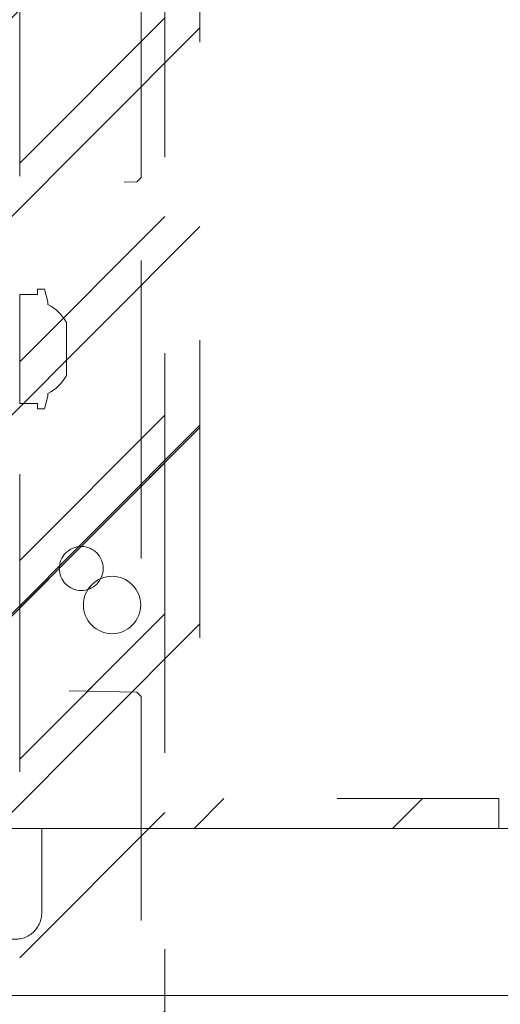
# Model space of a CAD drawing. Header units: inches. Extents: x -416 to -272, y -73 to 47.
# Tile 151 of 206: x -278.46 to -276.31, y -24.73 to -20.33. Entities that reach past the tile are written whole.
import ezdxf

# ---------------------------------------------------------------- set-up
doc = ezdxf.new("R2010")
doc.units = ezdxf.units.IN
doc.header["$LTSCALE"] = 32
doc.header["$MEASUREMENT"] = 0
doc.linetypes.add('Dash Style-1', pattern=[0.083328, 0.041656, -0.041672])
for name, color, linetype, lineweight in [('DashLine', 7, 'Continuous', 13), ('DashLineFill', 7, 'Dash Style-1', 13), ('Drawing', 7, 'Continuous', 18), ('None', 7, 'Continuous', 18), ('SolidLine', 7, 'Continuous', 15), ('Wood_1-H', 7, 'Continuous', 13)]:
    doc.layers.add(name, color=color, linetype=linetype, lineweight=lineweight)
pattern_1 = [(45, (0, 0), (-1.613, 1.9357), []), (45, (-1.0608, 1.0608), (-0.472346, 0.41676), [])]

# ---------------------------------------------------------------- blocks, each defined once
blk = doc.blocks.new('1BRPX8-Util_Bkt_Lg-F (2D)')
at = {"layer": 'DashLineFill', "linetype": 'Continuous', "lineweight": 13}
h = blk.add_hatch(dxfattribs=at)
h.set_pattern_fill('Steel', color=253, style=0, pattern_type=2)
h.set_pattern_definition(pattern_1)
edge = h.paths.add_edge_path()
edge.add_line((-4.4685, 7.5394), (-2.4213, 7.5394))
edge.add_line((-2.4213, 7.5394), (-2.4213, 7.9173))
edge.add_arc((-2.3031, 7.9173), 0.1181, 90, 180, ccw=False)
edge.add_line((-2.3031, 8.0354), (2.3031, 8.0354))
edge.add_arc((2.3031, 7.9173), 0.1181, 0, 90, ccw=False)
edge.add_line((2.4213, 7.9173), (2.4213, 7.5394))
edge.add_line((2.4213, 7.5394), (4.4685, 7.5394))
edge.add_line((4.4685, 7.5394), (4.4685, 7.4055))
edge.add_line((4.4685, 7.4055), (3.1299, 7.4055))
edge.add_line((3.1299, 7.4055), (3.1299, -2.0118))
edge.add_line((3.1299, -2.0118), (4.4685, -2.0118))
edge.add_line((4.4685, -2.0118), (4.4685, -2.1457))
edge.add_line((4.4685, -2.1457), (2.4213, -2.1457))
edge.add_line((2.4213, -2.1457), (2.4213, -2.5236))
edge.add_arc((2.3031, -2.5236), 0.1181, 270, 360, ccw=False)
edge.add_line((2.3031, -2.6417), (-2.3031, -2.6417))
edge.add_arc((-2.3031, -2.5236), 0.1181, 180, 270, ccw=False)
edge.add_line((-2.4213, -2.5236), (-2.4213, -2.1457))
edge.add_line((-2.4213, -2.1457), (-4.4685, -2.1457))
edge.add_line((-4.4685, -2.1457), (-4.4685, -2.0118))
edge.add_line((-4.4685, -2.0118), (-3.1299, -2.0118))
edge.add_line((-3.1299, -2.0118), (-3.1299, 7.4055))
edge.add_line((-3.1299, 7.4055), (-4.4685, 7.4055))
edge.add_line((-4.4685, 7.4055), (-4.4685, 7.5394))
at = {"layer": 'DashLineFill', "flags": 128}
blk.add_lwpolyline([(-4.4685, 7.5394), (-2.4213, 7.5394), (-2.4213, 7.9173, -0.414214), (-2.3031, 8.0354), (2.3031, 8.0354, -0.414214), (2.4213, 7.9173), (2.4213, 7.5394), (4.4685, 7.5394), (4.4685, 7.4055), (3.1299, 7.4055), (3.1299, -2.0118), (4.4685, -2.0118), (4.4685, -2.1457), (2.4213, -2.1457), (2.4213, -2.5236, -0.414214), (2.3031, -2.6417), (-2.3031, -2.6417, -0.414214), (-2.4213, -2.5236), (-2.4213, -2.1457), (-4.4685, -2.1457), (-4.4685, -2.0118), (-3.1299, -2.0118), (-3.1299, 7.4055), (-4.4685, 7.4055)], format="xyb", close=True, dxfattribs=at)
at = {"layer": 'SolidLine', "flags": 128}
blk.add_lwpolyline([(2.7362, -1.0172), (2.7488, -1.0178), (2.7613, -1.0196), (2.7735, -1.0227), (2.7854, -1.027), (2.7968, -1.0323), (2.8076, -1.0388), (2.8177, -1.0463), (2.8271, -1.0548), (2.8356, -1.0641), (2.8431, -1.0743), (2.8495, -1.0851), (2.8549, -1.0965), (2.8592, -1.1084), (2.8623, -1.1206), (2.8641, -1.1331), (2.8647, -1.1457), (2.8641, -1.1583), (2.8623, -1.1707), (2.8592, -1.183), (2.8549, -1.1948), (2.8495, -1.2062), (2.8431, -1.2171), (2.8356, -1.2272), (2.8271, -1.2365), (2.8177, -1.245), (2.8076, -1.2525), (2.7968, -1.259), (2.7854, -1.2644), (2.7735, -1.2686), (2.7613, -1.2717), (2.7488, -1.2736), (2.7362, -1.2742), (2.7236, -1.2736), (2.7112, -1.2717), (2.6989, -1.2686), (2.687, -1.2644), (2.6756, -1.259), (2.6648, -1.2525), (2.6547, -1.245), (2.6454, -1.2365), (2.6369, -1.2272), (2.6294, -1.2171), (2.6229, -1.2062), (2.6175, -1.1948), (2.6133, -1.183), (2.6102, -1.1707), (2.6083, -1.1583), (2.6077, -1.1457), (2.6083, -1.1331), (2.6102, -1.1206), (2.6133, -1.1084), (2.6175, -1.0965), (2.6229, -1.0851), (2.6294, -1.0743), (2.6369, -1.0641), (2.6454, -1.0548), (2.6547, -1.0463), (2.6648, -1.0388), (2.6756, -1.0323), (2.687, -1.027), (2.6989, -1.0227), (2.7112, -1.0196), (2.7236, -1.0178)], close=True, dxfattribs=at)
blk = doc.blocks.new('Group-47')
at = {"layer": 'DashLine', "flags": 128}
blk.add_lwpolyline([(54.3602, -10.4528), (71.2598, -10.4528), (71.2598, -11.2008), (54.3602, -11.2008)], close=True, dxfattribs=at)
at = {"layer": 'SolidLine', "flags": 128}
blk.add_lwpolyline([(0.7874, -0.7677), (71.2598, -0.7677), (71.2598, -11.2008), (0.7874, -11.2008)], close=True, dxfattribs=at)
at = {"layer": 'Wood_1-H', "color": 7}
blk.add_blockref('1BRPX8-Util_Bkt_Lg-F (2D)', (62.9921, -8.3071), dxfattribs=at)
blk = doc.blocks.new('TL14_upper_leg (2D)')
at = {"layer": 'SolidLine', "flags": 128}
blk.add_lwpolyline([(2.3228, 0.2437), (2.4016, 0.2437), (2.4016, 0.2677), (2.4341, 0.2677), (2.4493, 0.2108), (2.4493, 0.1992, -0.157975), (2.5315, 0.1181), (2.5315, -0.1181, -0.156027), (2.4493, -0.1991), (2.4493, -0.2108), (2.4341, -0.2677), (2.4016, -0.2677), (2.4016, -0.2437), (2.3228, -0.2437)], format="xyb", close=True, dxfattribs=at)
blk = doc.blocks.new('1BRPT8_Cover (2D)')
at = {"layer": 'DashLineFill', "linetype": 'Continuous', "lineweight": 13}
h = blk.add_hatch(dxfattribs=at)
h.set_pattern_fill('Steel', color=253, style=0, pattern_type=2)
h.set_pattern_definition(pattern_1)
h.paths.add_polyline_path([(-1.5945, -8.7638), (-2.3228, -8.7638), (-2.3228, -8.7511), (-2.8261, -8.7423), (-2.8664, -8.7028), (-2.8664, -6.673), (-2.8472, -6.6533), (-2.3228, -6.6441), (-2.3228, -6.5842), (-2.8472, -6.5751), (-2.8664, -6.5554), (-2.8664, -4.4682), (-2.8472, -4.4486), (-2.3228, -4.4394), (-2.3228, -4.3795), (-2.8472, -4.3703), (-2.8664, -4.3507), (-2.8664, -2.2635), (-2.8472, -2.2438), (-2.3228, -2.2347), (-2.3228, -2.1748), (-2.8472, -2.1656), (-2.8664, -2.1459), (-2.8664, -0.0588), (-2.8472, -0.0391), (-2.3228, -0.03), (-2.3228, 0.03), (-2.8472, 0.0391), (-2.8664, 0.0588), (-2.8664, 2.1459), (-2.8472, 2.1656), (-2.3228, 2.1748), (-2.3228, 2.2347), (-2.8472, 2.2438), (-2.8664, 2.2635), (-2.8664, 4.3507), (-2.8472, 4.3703), (-2.3228, 4.3795), (-2.3228, 4.4394), (-2.8472, 4.4486), (-2.8664, 4.4682), (-2.8655, 6.5554), (-2.8472, 6.5751), (-2.3228, 6.5842), (-2.3228, 6.6441), (-2.8472, 6.6533), (-2.8664, 6.673), (-2.8664, 8.7028), (-2.8261, 8.7423), (-1.5945, 8.7638), (-1.5945, 8.8583), (-2.9724, 8.8583), (-2.9724, -8.8583), (-1.5945, -8.8583)])
h = blk.add_hatch(dxfattribs=at)
h.set_pattern_fill('Steel', color=253, style=0, pattern_type=2)
h.set_pattern_definition(pattern_1)
h.paths.add_polyline_path([(-2.3228, 8.8583), (-2.3228, -8.8583), (-2.9724, -8.8583), (-2.9724, 8.8583)])
at = {"layer": 'DashLineFill', "flags": 128}
for points in [[(-1.5945, -8.7638), (-2.3228, -8.7638), (-2.3228, -8.7511), (-2.8261, -8.7423), (-2.8664, -8.7028), (-2.8664, -6.673), (-2.8472, -6.6533), (-2.3228, -6.6441), (-2.3228, -6.5842), (-2.8472, -6.5751), (-2.8664, -6.5554), (-2.8664, -4.4682), (-2.8472, -4.4486), (-2.3228, -4.4394), (-2.3228, -4.3795), (-2.8472, -4.3703), (-2.8664, -4.3507), (-2.8664, -2.2635), (-2.8472, -2.2438), (-2.3228, -2.2347), (-2.3228, -2.1748), (-2.8472, -2.1656), (-2.8664, -2.1459), (-2.8664, -0.0588), (-2.8472, -0.0391), (-2.3228, -0.03), (-2.3228, 0.03), (-2.8472, 0.0391), (-2.8664, 0.0588), (-2.8664, 2.1459), (-2.8472, 2.1656), (-2.3228, 2.1748), (-2.3228, 2.2347), (-2.8472, 2.2438), (-2.8664, 2.2635), (-2.8664, 4.3507), (-2.8472, 4.3703), (-2.3228, 4.3795), (-2.3228, 4.4394), (-2.8472, 4.4486), (-2.8664, 4.4682), (-2.8655, 6.5554), (-2.8472, 6.5751), (-2.3228, 6.5842), (-2.3228, 6.6441), (-2.8472, 6.6533), (-2.8664, 6.673), (-2.8664, 8.7028), (-2.8261, 8.7423), (-1.5945, 8.7638), (-1.5945, 8.8583), (-2.9724, 8.8583), (-2.9724, -8.8583), (-1.5945, -8.8583)], [(-2.3228, 8.8583), (-2.3228, -8.8583), (-2.9724, -8.8583), (-2.9724, 8.8583)]]:
    blk.add_lwpolyline(points, close=True, dxfattribs=at)
at = {"layer": 'SolidLine', "flags": 128}
blk.add_lwpolyline([(-2.5, -2.7185), (-2.5005, -2.7282), (-2.5019, -2.7377), (-2.5042, -2.7471), (-2.5075, -2.7562), (-2.5116, -2.7649), (-2.5166, -2.7732), (-2.5223, -2.7809), (-2.5288, -2.7881), (-2.536, -2.7946), (-2.5437, -2.8003), (-2.552, -2.8053), (-2.5608, -2.8094), (-2.5699, -2.8127), (-2.5792, -2.815), (-2.5888, -2.8165), (-2.5984, -2.8169), (-2.6081, -2.8165), (-2.6176, -2.815), (-2.627, -2.8127), (-2.6361, -2.8094), (-2.6448, -2.8053), (-2.6531, -2.8003), (-2.6609, -2.7946), (-2.668, -2.7881), (-2.6745, -2.7809), (-2.6803, -2.7732), (-2.6852, -2.7649), (-2.6894, -2.7562), (-2.6926, -2.7471), (-2.695, -2.7377), (-2.6964, -2.7282), (-2.6969, -2.7185), (-2.6964, -2.7089), (-2.695, -2.6993), (-2.6926, -2.6899), (-2.6894, -2.6808), (-2.6852, -2.6721), (-2.6803, -2.6638), (-2.6745, -2.6561), (-2.668, -2.6489), (-2.6609, -2.6424), (-2.6531, -2.6367), (-2.6448, -2.6317), (-2.6361, -2.6276), (-2.627, -2.6243), (-2.6176, -2.622), (-2.6081, -2.6206), (-2.5984, -2.6201), (-2.5888, -2.6206), (-2.5792, -2.622), (-2.5699, -2.6243), (-2.5608, -2.6276), (-2.552, -2.6317), (-2.5437, -2.6367), (-2.536, -2.6424), (-2.5288, -2.6489), (-2.5223, -2.6561), (-2.5166, -2.6638), (-2.5116, -2.6721), (-2.5075, -2.6808), (-2.5042, -2.6899), (-2.5019, -2.6993), (-2.5005, -2.7089)], close=True, dxfattribs=at)
blk = doc.blocks.new('Group-74')
at = {"layer": 'None', "color": 7, "rotation": 180}
blk.add_blockref('1BRPT8_Cover (2D)', (62.9921, -12.0079), dxfattribs=at)
at = {"layer": 'None', "color": 7}
blk.add_blockref('TL14_upper_leg (2D)', (62.9921, -8.3071), dxfattribs=at)
blk = doc.blocks.new('Group-78')
at = {"layer": 'None'}
blk.add_blockref('Group-47', (0, 0), dxfattribs=at)
blk.add_blockref('Group-74', (0, 0), dxfattribs=at)
blk = doc.blocks.new('SL Credenza Desk (2D)')
at = {"layer": 'None'}
blk.add_blockref('Group-78', (0, 0), dxfattribs=at)
at = {"layer": 'Drawing', "color": 0, "flags": 1}
for tag in ['Tag', 'Catalog', 'Option1', 'Option2', 'Option3', 'Option4', 'Option5', 'Option6', 'Option7', 'Option8', 'Option9', 'Option10', 'Option11', 'Option12', 'Custom', 'FinishGroup', 'Discount', 'Item2', 'Item3', 'Item6', 'Item8', 'Item9', 'Item10', 'Item12', 'Item13', 'Item16', 'Item18', 'Item19', 'Item20', 'Item21', 'Item22', 'Item23', 'Item24', 'Item25', 'Item1', 'Item4', 'Item5', 'Item7', 'Item11', 'Item14', 'Item15', 'Item17']:
    blk.add_attdef(tag, (15.7192, -28.999), '', height=0.00709, dxfattribs=at)
blk = doc.blocks.new('Group-79')
at = {"layer": 'Drawing'}
blk.add_blockref('SL Credenza Desk (2D)', (15.6798, 1.4853), dxfattribs=at)
at = {"layer": 'Drawing', "color": 0, "flags": 1}
for tag in ['Tag', 'Catalog', 'Option1', 'Option2', 'Option3', 'Option4', 'Option5', 'Option6', 'Option7', 'Option8', 'Option9', 'Option10', 'Option11', 'Option12', 'Custom', 'FinishGroup', 'Discount', 'Item2', 'Item3', 'Item6', 'Item8', 'Item9', 'Item10', 'Item12', 'Item13', 'Item16', 'Item18', 'Item19', 'Item20', 'Item21', 'Item22', 'Item23', 'Item24', 'Item25', 'Item1', 'Item4', 'Item5', 'Item7', 'Item11', 'Item14', 'Item15', 'Item17']:
    blk.add_attdef(tag, (15.7192, -28.999), '', height=0.00709, dxfattribs=at)

msp = doc.modelspace()

# ---------------------------------------------------------------- block references
at = {"layer": 'Drawing', "color": 7}
msp.add_blockref('Group-79', (-359.4593, -14.9775), dxfattribs=at)

doc.saveas('drawing.dxf')
